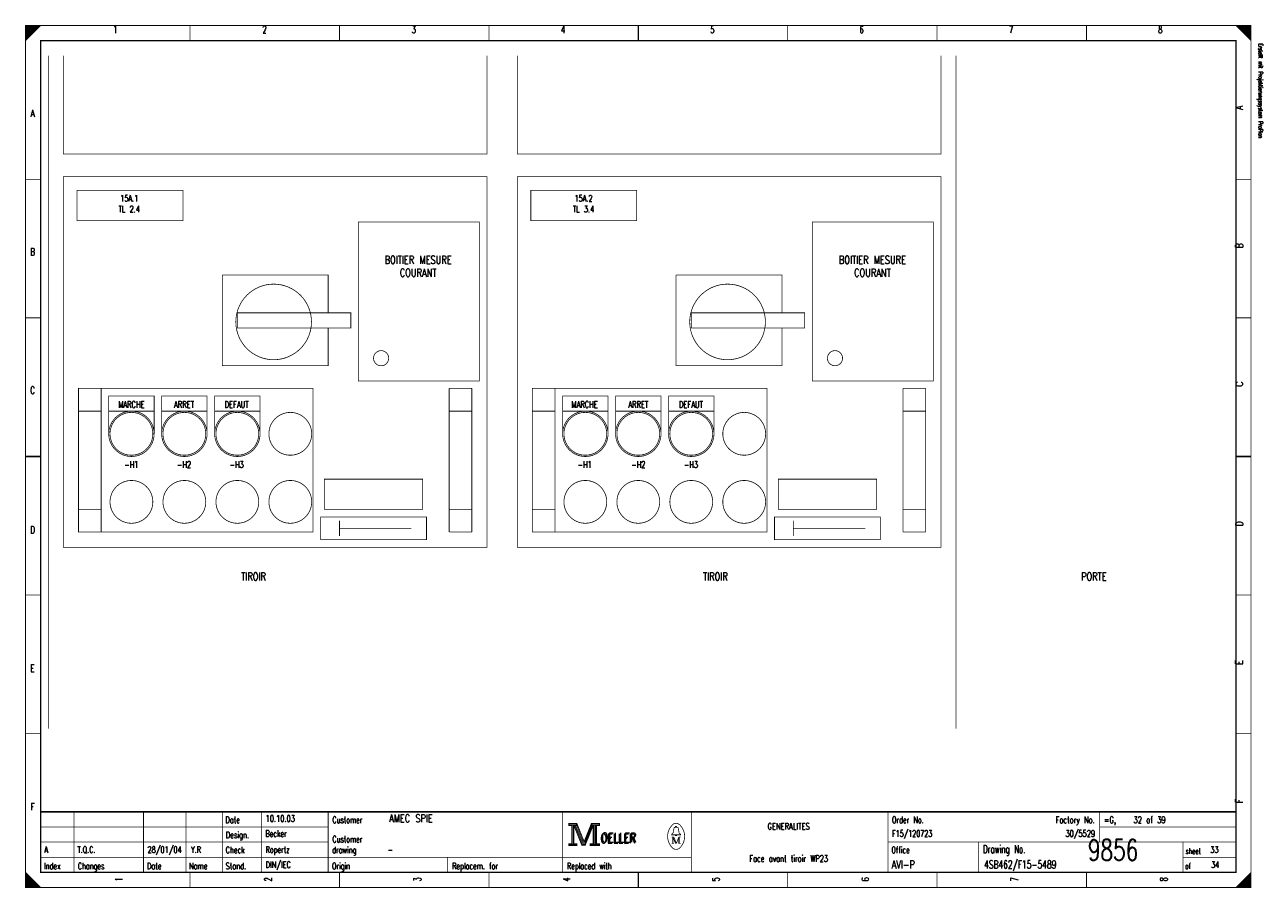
# Model space of a CAD drawing. Extents: x 0 to 409, y 0 to 285.
import ezdxf
from ezdxf.enums import TextEntityAlignment as Align

# ---------------------------------------------------------------- set-up
doc = ezdxf.new("R2010")
doc.units = 0
doc.header["$MEASUREMENT"] = 0
doc.linetypes.add('GESTRICHELT', pattern=[3.75, 3, -0.75])
doc.layers.get('0').update_dxf_attribs({"color": 9, "linetype": 'CONTINUOUS'})
doc.styles.get("Standard").update_dxf_attribs({"font": 'TXT', "bigfont": 'TXT'})

msp = doc.modelspace()

# ---------------------------------------------------------------- linework, layer by layer
at = {"color": 0, "const_width": 0.25, "flags": 128}
for points in [[(0, 142.5), (0, 285), (405, 285), (405, 0), (0, 0), (0, 142.5)], [(0, 285), (5, 285), (0, 280), (0, 285)], [(0.25, 285), (0.25, 280.25), (0.5, 280.5), (0.5, 285), (0.75, 285), (0.75, 280.75), (1, 281), (1, 285), (1.25, 285), (1.25, 281.25), (1.5, 281.5), (1.5, 285), (1.75, 285), (1.75, 281.75), (2, 282)], [(2, 282), (2, 285), (2.25, 285), (2.25, 282.25), (2.5, 282.5), (2.5, 285), (2.75, 285), (2.75, 282.75), (3, 283), (3, 285), (3.25, 285), (3.25, 283.25), (3.5, 283.5), (3.5, 285), (3.75, 285)], [(3.75, 285), (3.75, 283.75), (4, 284), (4, 285), (4.25, 285), (4.25, 284.25), (4.5, 284.5), (4.5, 285), (4.75, 285), (4.75, 284.75)], [(400, 285), (405, 280), (404.75, 280.25), (404.75, 285), (404.5, 285), (404.5, 280.5), (404.25, 280.75), (404.25, 285), (404, 285), (404, 281), (403.75, 281.25), (403.75, 285), (403.5, 285), (403.5, 281.5), (403.25, 281.75)], [(401.5, 283.5), (401.5, 285), (401.25, 285), (401.25, 283.75), (401, 284), (401, 285), (400.75, 285), (400.75, 284.25), (400.5, 284.5), (400.5, 285), (400.25, 285), (400.25, 284.75)], [(403.25, 281.75), (403.25, 285), (403, 285), (403, 282), (402.75, 282.25), (402.75, 285), (402.5, 285), (402.5, 282.5), (402.25, 282.75), (402.25, 285), (402, 285), (402, 283), (401.75, 283.25), (401.75, 285), (401.5, 285)], [(152.5, 275), (152.5, 242.5), (12.5, 242.5), (12.5, 275)], [(302.5, 275), (302.5, 242.5), (162.5, 242.5), (162.5, 275)], [(100, 185), (100, 172.5), (65, 172.5), (65, 202.5)], [(65, 202.5), (100, 202.5), (100, 190)], [(250, 185), (250, 172.5), (215, 172.5), (215, 202.5)], [(215, 202.5), (250, 202.5), (250, 190)], [(27.5, 150), (27.5, 162.5), (42.5, 162.5), (42.5, 150)], [(45, 150), (45, 162.5), (60, 162.5), (60, 150)], [(62.5, 150), (62.5, 162.5), (77.5, 162.5), (77.5, 150)], [(177.5, 150), (177.5, 162.5), (192.5, 162.5), (192.5, 150)], [(195, 150), (195, 162.5), (210, 162.5), (210, 150)], [(212.5, 150), (212.5, 162.5), (227.5, 162.5), (227.5, 150)], [(179.5, 21.2), (179.5, 20.5), (180.5, 20.5), (180.5, 14.5), (179.5, 14.5), (179.5, 13.8), (182.2, 13.8), (182.2, 14.5), (181.2, 14.5), (181.2, 20.5), (182.2, 20.5), (182.2, 21.2), (179.5, 21.2)], [(180.7, 20.7), (180.7, 14.3), (181, 14.3), (181, 20.7)], [(181.2, 20.5), (183.9, 13.8), (184.9, 13.8), (187.6, 20.5)], [(181.8, 20.5), (184.2, 14.6), (184.6, 14.6)], [(182.2, 21.2), (184.6, 15.2), (187, 21.2)], [(182.2, 20.5), (184.4, 14.9), (184.7, 14.9)], [(184.6, 14.2), (184.9, 14.2), (187.4, 20.5)], [(184.6, 14.6), (184.8, 14.6), (187.2, 20.5)], [(187.6, 20.5), (187.6, 14.5), (186.6, 14.5), (186.6, 13.8), (187.1, 13.8)], [(187, 21.2), (187, 20.5), (188, 20.5), (188, 14.5), (187, 14.5), (187, 13.8), (189.7, 13.8), (189.7, 14.5), (188.7, 14.5), (188.7, 20.5), (189.7, 20.5), (189.7, 21.2), (187, 21.2)], [(187.8, 20.7), (187.8, 14.3), (188.3, 14.3), (188.3, 20.7), (188.5, 20.7), (188.5, 14.3)], [(214.8, 17.4), (213.5, 17.4), (213.5, 17.6), (214, 18), (214.3, 19.6)], [(213.9, 16.7), (213.9, 14.6), (213.5, 14.6)], [(213.9, 16.7), (214.8, 14.6), (215.1, 14.6)], [(214.8, 19.9), (214.8, 20.2), (215.2, 20.2), (215.2, 19.9)], [(215.2, 17.4), (216.5, 17.4), (216.5, 17.6), (216, 18), (215.7, 19.6)], [(0, 5), (0, 0), (5, 0), (0, 5), (0.25, 4.75), (0.25, 0), (0.5, 0), (0.5, 4.5), (0.75, 4.25), (0.75, 0), (1, 0), (1, 4), (1.25, 3.75), (1.25, 0), (1.5, 0)], [(404.75, 4.75), (404.75, 0), (404.5, 0), (404.5, 4.5), (404.25, 4.25), (404.25, 0), (404, 0), (404, 4), (403.75, 3.75), (403.75, 0), (403.5, 0), (403.5, 3.5), (403.25, 3.25), (403.25, 0), (403, 0)], [(1.5, 0), (1.5, 3.5), (1.75, 3.25), (1.75, 0), (2, 0), (2, 3), (2.25, 2.75), (2.25, 0), (2.5, 0), (2.5, 2.5), (2.75, 2.25), (2.75, 0), (3, 0), (3, 2), (3.25, 1.75)], [(3.25, 1.75), (3.25, 0), (3.5, 0), (3.5, 1.5), (3.75, 1.25), (3.75, 0), (4, 0), (4, 1), (4.25, 0.75), (4.25, 0), (4.5, 0), (4.5, 0.5), (4.75, 0.25)], [(401.25, 1.25), (401.25, 0), (401, 0), (401, 1), (400.75, 0.75), (400.75, 0), (400.5, 0), (400.5, 0.5), (400.25, 0.25), (400.25, 0)], [(403, 0), (403, 3), (402.75, 2.75), (402.75, 0), (402.5, 0), (402.5, 2.5), (402.25, 2.25), (402.25, 0), (402, 0), (402, 2), (401.75, 1.75), (401.75, 0), (401.5, 0), (401.5, 1.5), (401.25, 1.25)]]:
    msp.add_lwpolyline(points, dxfattribs=at)
at = {"color": 0, "flags": 128}
for points, const_width in [([(0, 285), (405, 285), (405, 0), (0, 0)], 0.25), ([(5, 280), (400, 280), (400, 5), (5, 5)], 0.5), ([(5, 280), (400, 280), (400, 5), (5, 5)], 0.25), ([(12.5, 235), (152.5, 235), (152.5, 112.5), (12.5, 112.5)], 0.25), ([(162.5, 235), (302.5, 235), (302.5, 112.5), (162.5, 112.5)], 0.25), ([(17, 230.5), (52, 230.5), (52, 220.5), (17, 220.5)], 0.25), ([(167, 230.5), (202, 230.5), (202, 220.5), (167, 220.5)], 0.25), ([(110, 220), (150, 220), (150, 167.5), (110, 167.5)], 0.25), ([(260, 220), (300, 220), (300, 167.5), (260, 167.5)], 0.25), ([(70, 190), (107.5, 190), (107.5, 185), (70, 185)], 0.25), ([(220, 190), (257.5, 190), (257.5, 185), (220, 185)], 0.25), ([(17.5, 165), (95, 165), (95, 117.5), (17.5, 117.5)], 0.25), ([(167.5, 165), (245, 165), (245, 117.5), (167.5, 117.5)], 0.25), ([(98.75, 135), (131.25, 135), (131.25, 125), (98.75, 125)], 0.25), ([(248.75, 135), (281.25, 135), (281.25, 125), (248.75, 125)], 0.25), ([(97.5, 122.5), (132.5, 122.5), (132.5, 115), (97.5, 115)], 0.25), ([(247.5, 122.5), (282.5, 122.5), (282.5, 115), (247.5, 115)], 0.25), ([(179.7, 21), (182, 21), (182, 20.7), (179.7, 20.7)], 0.25), ([(187.2, 21), (189.5, 21), (189.5, 20.7), (187.2, 20.7)], 0.25), ([(214.8, 17.4), (215.2, 17.4), (215.2, 17.1), (214.8, 17.1)], 0.25), ([(179.7, 14.3), (182, 14.3), (182, 14), (179.7, 14)], 0.25), ([(186.8, 14.3), (189.5, 14.3), (189.5, 14), (186.8, 14)], 0.25)]:
    msp.add_lwpolyline(points, close=True, dxfattribs=dict(at, const_width=const_width))
at = {"color": 0}
for points, const_width in [([(54.375, 285), (54.375, 280)], 0.25), ([(103.75, 285), (103.75, 280)], 0.25), ([(153.125, 285), (153.125, 280)], 0.25), ([(202.5, 280), (202.5, 285)], 0.5), ([(202.5, 285), (202.5, 280)], 0.25), ([(251.875, 285), (251.875, 280)], 0.25), ([(301.25, 285), (301.25, 280)], 0.25), ([(350.625, 285), (350.625, 280)], 0.25), ([(7.5, 275), (7.5, 52.5)], 0.25), ([(307.5, 275), (307.5, 52.5)], 0.25), ([(0, 234.167), (5, 234.167)], 0.25), ([(405, 234.167), (400, 234.167)], 0.25), ([(0, 188.334), (5, 188.334)], 0.25), ([(405, 188.334), (400, 188.334)], 0.25), ([(25, 165), (25, 117.5)], 0.25), ([(140, 165), (147.5, 165)], 0.25), ([(140, 165), (140, 117.5)], 0.25), ([(147.5, 165), (147.5, 117.5)], 0.25), ([(175, 165), (175, 117.5)], 0.25), ([(290, 165), (290, 117.5)], 0.25), ([(290, 165), (297.5, 165)], 0.25), ([(297.5, 165), (297.5, 117.5)], 0.25), ([(17.5, 157.5), (25, 157.5)], 0.25), ([(42.5, 157.5), (27.5, 157.5)], 0.25), ([(60, 157.5), (45, 157.5)], 0.25), ([(77.5, 157.5), (62.5, 157.5)], 0.25), ([(140, 157.5), (147.5, 157.5)], 0.25), ([(167.5, 157.5), (175, 157.5)], 0.25), ([(192.5, 157.5), (177.5, 157.5)], 0.25), ([(210, 157.5), (195, 157.5)], 0.25), ([(227.5, 157.5), (212.5, 157.5)], 0.25), ([(290, 157.5), (297.5, 157.5)], 0.25), ([(5, 142.5), (0, 142.5)], 0.5), ([(0, 142.5), (5, 142.5)], 0.25), ([(400, 142.5), (405, 142.5)], 0.5), ([(405, 142.5), (400, 142.5)], 0.25), ([(17.5, 125), (25, 125)], 0.25), ([(140, 125), (147.5, 125)], 0.25), ([(167.5, 125), (175, 125)], 0.25), ([(290, 125), (297.5, 125)], 0.25), ([(103.75, 121.25), (103.75, 116.25)], 0.25), ([(103.75, 118.75), (127.5, 118.75)], 0.25), ([(253.75, 121.25), (253.75, 116.25)], 0.25), ([(253.75, 118.75), (277.5, 118.75)], 0.25), ([(140, 117.5), (147.5, 117.5)], 0.25), ([(290, 117.5), (297.5, 117.5)], 0.25), ([(0, 96.667), (5, 96.667)], 0.25), ([(405, 96.667), (400, 96.667)], 0.25), ([(0, 50.834), (5, 50.834)], 0.25), ([(405, 50.834), (400, 50.834)], 0.25), ([(400, 25), (5, 25)], 0.5), ([(16, 5), (16, 25)], 0.25), ([(39, 5), (39, 25)], 0.25), ([(53, 5), (53, 25)], 0.25), ([(65, 25), (65, 5)], 0.25), ([(78, 25), (78, 5)], 0.25), ([(100, 25), (100, 5)], 0.25), ([(177.5, 25), (177.5, 5)], 0.25), ([(220, 25), (220, 5)], 0.25), ([(285, 25), (285, 5)], 0.25), ([(355, 25), (355, 15)], 0.25), ([(181.5, 20.5), (184, 14.2)], 0.25), ([(184.7, 14.9), (187, 20.6)], 0.25), ([(5, 20), (100, 20)], 0.25), ([(213.5, 16.7), (214.2, 16.7)], 0.25), ([(214.2, 16.7), (215.1, 14.6)], 0.25), ([(214.6, 19.9), (215.5, 19.9)], 0.25), ([(215.1, 14.6), (215.9, 16.7)], 0.25), ([(215.9, 14.6), (215.9, 16.7)], 0.25), ([(215.9, 16.7), (216.5, 16.7)], 0.25), ([(216.1, 16.7), (216.1, 14.6)], 0.25), ([(355, 20), (400, 20)], 0.25), ([(5, 15), (100, 15)], 0.25), ([(184, 14.2), (184.6, 14.2)], 0.25), ([(213.9, 14.6), (214.3, 14.6)], 0.25), ([(216.5, 14.6), (215.7, 14.6)], 0.25), ([(285, 15), (400, 15)], 0.25), ([(315, 15), (315, 5)], 0.25), ([(382.5, 15), (382.5, 5)], 0.25), ([(5, 10), (220, 10)], 0.25), ([(139.5, 10), (139.5, 5)], 0.25), ([(382.5, 10), (400, 10)], 0.25), ([(54.375, 0), (54.375, 5)], 0.25), ([(103.75, 0), (103.75, 5)], 0.25), ([(153.125, 0), (153.125, 5)], 0.25), ([(202.5, 5), (202.5, 0)], 0.5), ([(202.5, 0), (202.5, 5)], 0.25), ([(251.875, 0), (251.875, 5)], 0.25), ([(301.25, 0), (301.25, 5)], 0.25), ([(350.625, 0), (350.625, 5)], 0.25), ([(405, 5), (400, 0)], 0.25), ([(4.75, 0), (4.75, 0.25)], 0.25)]:
    msp.add_lwpolyline(points, dxfattribs=dict(at, const_width=const_width))
at = {"color": 0, "const_width": 0.25, "flags": 128}
for points in [[(94.5, 187, 1), (69.5, 187, 1)], [(244.5, 187, 1), (219.5, 187, 1)], [(120, 175, 1), (115, 175, 1)], [(270, 175, 1), (265, 175, 1)], [(42.5, 150, 1), (27.5, 150, 1)], [(60, 150, 1), (45, 150, 1)], [(77.5, 150, 1), (62.5, 150, 1)], [(192.5, 150, 1), (177.5, 150, 1)], [(210, 150, 1), (195, 150, 1)], [(227.5, 150, 1), (212.5, 150, 1)]]:
    msp.add_lwpolyline(points, format="xyb", close=True, dxfattribs=at)
at = {"color": 0, "linetype": 'GESTRICHELT', "const_width": 0.25, "flags": 128}
for points in [[(42.075, 150, 1), (27.925, 150, 1)], [(59.575, 150, 1), (45.425, 150, 1)], [(77.075, 150, 1), (62.925, 150, 1)], [(94.575, 150, 1), (80.425, 150, 1)], [(192.075, 150, 1), (177.925, 150, 1)], [(209.575, 150, 1), (195.425, 150, 1)], [(227.075, 150, 1), (212.925, 150, 1)], [(244.575, 150, 1), (230.425, 150, 1)], [(42.075, 127.5, 1), (27.925, 127.5, 1)], [(59.575, 127.5, 1), (45.425, 127.5, 1)], [(77.075, 127.5, 1), (62.925, 127.5, 1)], [(94.575, 127.5, 1), (80.425, 127.5, 1)], [(192.075, 127.5, 1), (177.925, 127.5, 1)], [(209.575, 127.5, 1), (195.425, 127.5, 1)], [(227.075, 127.5, 1), (212.925, 127.5, 1)], [(244.575, 127.5, 1), (230.425, 127.5, 1)]]:
    msp.add_lwpolyline(points, format="xyb", close=True, dxfattribs=at)
at = {"color": 0, "const_width": 0.25, "flags": 128}
for points in [[(213.499601, 20.388348, 0.373815), (213.488, 13.425, 0.373815)], [(216.493359, 20.403602, 0.530775), (213.513, 20.413, 0.530775)], [(216.498075, 13.401685, 0.378582), (216.463, 20.438, 0.378582)], [(214.6, 19.9, 0.414214), (214.3, 19.6, 0.414214)], [(215.7, 19.6, 0.414214), (215.4, 19.9, 0.414214)], [(213.502705, 13.401803, 0.532213), (216.488, 13.388, 0.532213)]]:
    msp.add_lwpolyline(points, format="xyb", dxfattribs=at)

# ---------------------------------------------------------------- texts
at = {"color": 0}
for s, height, width, p in [('1', 2.38125, 0.672, (29.654421, 284.858032)), ('2', 2.38125, 0.672, (78.988169, 284.858032)), ('3', 2.38125, 0.672, (128.321918, 284.858032)), ('4', 2.38125, 0.672, (177.655666, 284.858032)), ('5', 2.38125, 0.672, (226.989415, 284.858032)), ('6', 2.38125, 0.672, (276.323163, 284.858032)), ('7', 2.38125, 0.672, (325.656912, 284.858032)), ('8', 2.38125, 0.672, (374.99066, 284.858032)), ('A', 2.38125, 0.76, (2.325654, 257.174346)), ('TL 2.4', 2.143125, 0.740364, (34.268369, 225.373599)), ('15A.1', 2.143125, 0.6944, (34.268369, 228.92279)), ('TL 3.4', 2.143125, 0.704, (184.399128, 225.373599)), ('15A.2', 2.143125, 0.6944, (184.399128, 228.92279)), ('B', 2.38125, 0.76, (2.325654, 211.389788)), ('BOITIER MESURE', 2.619375, 0.755429, (129.741594, 208.834371)), ('BOITIER MESURE', 2.619375, 0.755429, (279.872354, 208.834371)), ('COURANT', 2.619375, 0.76, (129.741594, 204.575342)), ('COURANT', 2.619375, 0.76, (279.872354, 204.575342)), ('C', 2.38125, 0.76, (2.325654, 165.60523)), ('MARCHE', 2.143125, 0.76, (34.978207, 160.778331)), ('ARRET', 2.143125, 0.76, (52.36924, 160.778331)), ('DEFAUT', 2.143125, 0.76, (69.760274, 160.778331)), ('MARCHE', 2.143125, 0.76, (184.754047, 160.778331)), ('ARRET', 2.143125, 0.76, (202.5, 160.778331)), ('DEFAUT', 2.143125, 0.76, (219.891034, 160.778331)), ('-H1', 2.143125, 0.709333, (34.978207, 140.902864)), ('-H2', 2.143125, 0.709333, (52.36924, 140.902864)), ('-H3', 2.143125, 0.709333, (69.760274, 140.902864)), ('-H1', 2.143125, 0.709333, (184.754047, 140.902864)), ('-H2', 2.143125, 0.709333, (202.5, 140.902864)), ('-H3', 2.143125, 0.709333, (219.891034, 140.902864)), ('D', 2.38125, 0.76, (2.325654, 119.465753)), ('E', 2.38125, 0.76, (2.325654, 73.681196)), ('F', 2.38125, 0.76, (2.325654, 27.896638)), ('GENERALITES', 2.143125, 0.76, (252.188667, 21.295143)), ('Face avant tiroir WP23', 2.143125, 0.641455, (252.188667, 10.647572))]:
    msp.add_text(s, height=height, dxfattribs=dict(at, width=width)).set_placement(p, align=Align.TOP_CENTER)
at = {"color": 0, "width": 0.622634}
msp.add_text('Erstellt mit Projektierungssystem ProPlan', height=1.42875, rotation=270, dxfattribs=at).set_placement((407.023879, 279.056912), align=Align.BOTTOM_LEFT)
at = {"color": 0, "width": 0.76}
for s, p in [('A', (399.909527, 257.174346)), ('B', (399.909527, 211.389788)), ('C', (399.921949, 165.60523)), ('D', (399.921949, 119.465753)), ('E', (399.909527, 73.681196)), ('F', (399.909527, 27.896638))]:
    msp.add_text(s, height=2.38125, rotation=90, dxfattribs=at).set_placement(p, align=Align.TOP_LEFT)
at = {"color": 0}
for s, height, width, p in [('TIROIR', 2.619375, 0.76, (71.259807, 104.13325)), ('TIROIR', 2.619375, 0.76, (223.875, 104.13325)), ('PORTE', 2.619375, 0.76, (348.818929, 104.13325)), ('Date', 2.143125, 0.64, (66.054919, 23.424658)), ('Customer', 2.143125, 0.62, (101.403082, 23.424658)), ('Order No.', 2.143125, 0.656889, (286.328331, 23.424658)), ('=G,    32 of 39', 2.143125, 0.681067, (356.408873, 23.424658)), ('Design.', 2.143125, 0.636571, (66.191563, 18.455791)), ('Customer', 2.143125, 0.62, (101.403082, 17.036115)), ('OELLER', 3.095625, 0.76, (189.964259, 17.745953)), ('OELLER', 3.095625, 0.76, (189.964259, 17.745953)), ('OELLER', 3.095625, 0.76, (190.319178, 18.100872)), ('Check', 2.143125, 0.632, (66.11703, 13.486924)), ('drawing', 2.143125, 0.6, (101.328549, 13.486924)), ('Office', 2.143125, 0.626667, (286.154421, 13.486924)), ('Drawing No.', 2.619375, 0.646545, (316.427242, 13.983811)), ('sheet', 1.905, 0.6, (383.377397, 12.990037)), ('Index', 2.143125, 0.632, (6.086021, 8.163138)), ('Changes', 2.143125, 0.622857, (17.262422, 8.163138)), ('Stand.', 2.143125, 0.642667, (66.11703, 8.163138)), ('Origin', 2.143125, 0.626667, (101.266438, 8.163138)), ('Replacem. for', 2.143125, 0.627077, (140.973007, 8.163138)), ('Replaced with', 2.143125, 0.619692, (178.949346, 8.163138)), ('of', 1.905, 0.6, (383.228331, 8.021171)), ('Date', 2.143125, 0.64, (40.145828, 8.163138)), ('Name', 2.143125, 0.64, (54.03736, 8.163138))]:
    msp.add_text(s, height=height, dxfattribs=dict(at, width=width)).set_placement(p, align=Align.TOP_LEFT)
for s, height, width, p in [('10.10.03', 2.143125, 0.678, (79.33599, 21.082192)), ('AMEC SPIE', 2.619375, 0.752889, (120.157005, 20.769863)), ('Becker', 2.143125, 0.626667, (79.273879, 16.113325)), ('F15/120723', 2.143125, 0.6832, (286.390442, 16.113325)), ('A', 2.143125, 0.76, (6.212017, 10.789539)), ('T.Q.C.', 2.143125, 0.728, (17.163045, 10.789539)), ('28/01/04', 2.143125, 0.678, (40.294894, 10.789539)), ('Y.R', 2.143125, 0.738667, (54.665567, 10.789539)), ('Ropertz', 2.143125, 0.622857, (79.323568, 10.789539)), ('-', 2.143125, 0.696, (119.651245, 10.789539)), ('9856', 7, 0.6928, (351.081462, 6.783637)), ('33', 2.143125, 0.672, (391.501494, 10.789539)), ('DIN/IEC', 2.143125, 0.750857, (79.348412, 5.820672)), ('AVI-P', 2.619375, 0.7472, (286.241376, 5.508344)), ('4SB462/F15-5489', 2.619375, 0.6928, (316.787484, 5.508344)), ('34', 2.143125, 0.672, (391.771233, 5.820672))]:
    msp.add_text(s, height=height, dxfattribs=dict(at, width=width)).set_placement(p, align=Align.BOTTOM_LEFT)
at = {"color": 0, "width": 0.646545}
msp.add_text('Factory No.', height=2.143125, dxfattribs=at).set_placement((353.349471, 23.424658), align=Align.TOP_RIGHT)
at = {"color": 0, "width": 0.675429}
msp.add_text('30/5529', height=2.143125, dxfattribs=at).set_placement((353.464819, 16.113325), align=Align.BOTTOM_RIGHT)
at = {"color": 0, "width": 0.672}
for s, p in [('1', (29.654421, 2.697385)), ('2', (78.988169, 2.697385)), ('3', (128.321918, 2.697385)), ('4', (177.655666, 2.697385)), ('5', (226.989415, 2.697385)), ('6', (276.323163, 2.697385)), ('7', (325.656912, 2.697385)), ('8', (374.99066, 2.697385))]:
    msp.add_text(s, height=2.38125, rotation=90, dxfattribs=at).set_placement(p, align=Align.TOP_CENTER)

doc.saveas('drawing.dxf')
